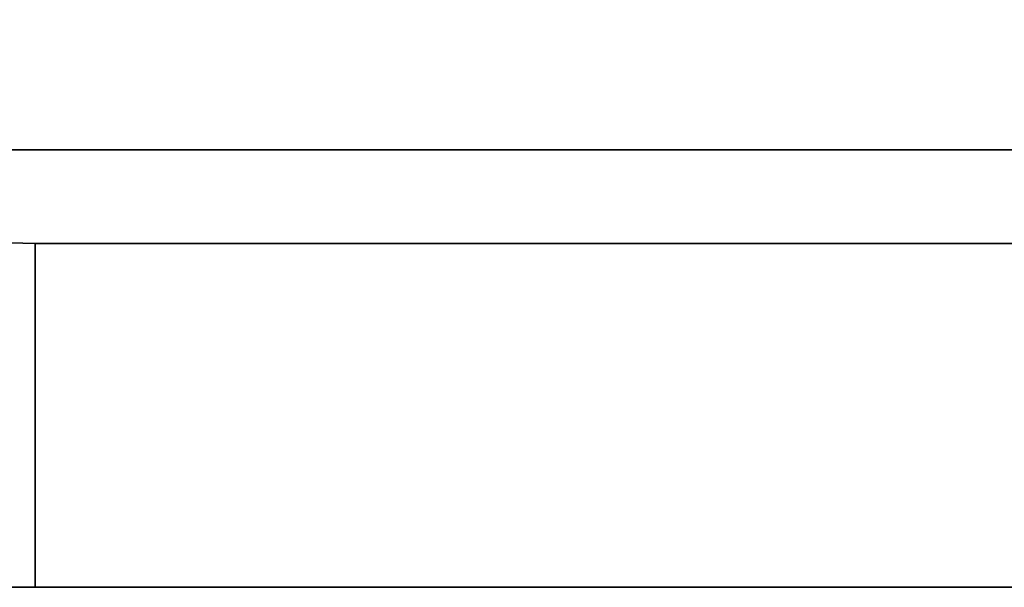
# Model space of a CAD drawing. Extents: x -272 to 272, y -165 to 165.
# Tile 160 of 256: x -107 to -78, y -165 to -148. Entities that reach past the tile are written whole.
import ezdxf

# ---------------------------------------------------------------- set-up
doc = ezdxf.new("R2010")
doc.units = 0
doc.header["$MEASUREMENT"] = 0
doc.layers.add('1', color=7, linetype='Continuous')

# ---------------------------------------------------------------- blocks, each defined once
blk = doc.blocks.new('UG_SURFACE_0')
at = {"layer": '1', "color": 253, "linetype": 'Continuous'}
for points in [[(-207.273, -152.273, -94.936), (-202.174, -147.174, -124.08), (202.174, -147.174, -124.08), (207.273, -152.273, -94.936)], [(-203.049, -148.049, 20.92), (-207.273, -152.273, -3.224), (207.273, -152.273, -3.224), (203.049, -148.049, 20.92)], [(-220, -165, -3.224), (-106.648, -165, -3.224), (-106.648, -155, -3.224), (-207.273, -152.273, -3.224)], [(220, -165, -94.936), (-220, -165, -94.936), (-207.273, -152.273, -94.936), (207.273, -152.273, -94.936)], [(207.273, -152.273, -3.224), (-207.273, -152.273, -3.224), (-106.648, -155, -3.224), (105.59, -155, -3.224)], [(-106.648, -155, -76.373), (105.59, -155, -76.373), (12.183, -155, -63.292), (-77.539, -155, -63.292)], [(-106.648, -155, -3.224), (-106.648, -155, -76.373), (-77.539, -155, -63.292), (-77.539, -155, -7.1)], [(105.59, -155, -3.224), (-106.648, -155, -3.224), (-77.539, -155, -7.1), (12.183, -155, -7.1)], [(105.59, -165, -76.373), (105.59, -155, -76.373), (-106.648, -155, -76.373), (-106.648, -165, -76.373)], [(-106.648, -165, -76.373), (-106.648, -155, -76.373), (-106.648, -155, -3.224), (-106.648, -165, -3.224)], [(-106.648, -165, -76.373), (-106.648, -165, -3.224), (-220, -165, -3.224), (-220, -165, -94.936)], [(-220, -165, -94.936), (220, -165, -94.936), (105.59, -165, -76.373), (-106.648, -165, -76.373)]]:
    blk.add_3dface(points, dxfattribs=at)

msp = doc.modelspace()

# ---------------------------------------------------------------- linework, layer by layer
at = {"layer": '1', "color": 43, "linetype": 'Continuous'}
for p, q in [((207.273, -152.273, -94.936), (-207.273, -152.273, -94.936)), ((207.273, -152.273, -3.224), (-207.273, -152.273, -3.224)), ((105.59, -155, -3.224), (-106.648, -155, -3.224)), ((-106.648, -155, -76.373), (105.59, -155, -76.373)), ((-106.648, -155, -76.373), (-106.648, -165, -76.373)), ((-106.648, -165, -3.224), (-106.648, -155, -3.224)), ((-106.648, -155, -3.224), (-106.648, -155, -76.373)), ((-106.648, -165, -3.224), (-220, -165, -3.224)), ((-220, -165, -94.936), (220, -165, -94.936)), ((-106.648, -165, -3.224), (-106.648, -165, -76.373)), ((-106.648, -165, -76.373), (105.59, -165, -76.373))]:
    msp.add_line(p, q, dxfattribs=at)

# ---------------------------------------------------------------- block references
msp.add_blockref('UG_SURFACE_0', (0, 0))
msp.add_blockref('UG_SURFACE_0', (0, 0))
msp.add_blockref('UG_SURFACE_0', (0, 0))
msp.add_blockref('UG_SURFACE_0', (0, 0))
msp.add_blockref('UG_SURFACE_0', (0, 0))
msp.add_blockref('UG_SURFACE_0', (0, 0))
msp.add_blockref('UG_SURFACE_0', (0, 0))
msp.add_blockref('UG_SURFACE_0', (0, 0))
msp.add_blockref('UG_SURFACE_0', (0, 0))
msp.add_blockref('UG_SURFACE_0', (0, 0))
msp.add_blockref('UG_SURFACE_0', (0, 0))
msp.add_blockref('UG_SURFACE_0', (0, 0))
msp.add_blockref('UG_SURFACE_0', (0, 0))
msp.add_blockref('UG_SURFACE_0', (0, 0))
msp.add_blockref('UG_SURFACE_0', (0, 0))
msp.add_blockref('UG_SURFACE_0', (0, 0))
msp.add_blockref('UG_SURFACE_0', (0, 0))
msp.add_blockref('UG_SURFACE_0', (0, 0))
msp.add_blockref('UG_SURFACE_0', (0, 0))
msp.add_blockref('UG_SURFACE_0', (0, 0))
msp.add_blockref('UG_SURFACE_0', (0, 0))
msp.add_blockref('UG_SURFACE_0', (0, 0))
msp.add_blockref('UG_SURFACE_0', (0, 0))
msp.add_blockref('UG_SURFACE_0', (0, 0))
msp.add_blockref('UG_SURFACE_0', (0, 0))
msp.add_blockref('UG_SURFACE_0', (0, 0))
msp.add_blockref('UG_SURFACE_0', (0, 0))
msp.add_blockref('UG_SURFACE_0', (0, 0))
msp.add_blockref('UG_SURFACE_0', (0, 0))
msp.add_blockref('UG_SURFACE_0', (0, 0))
msp.add_blockref('UG_SURFACE_0', (0, 0))
msp.add_blockref('UG_SURFACE_0', (0, 0))
msp.add_blockref('UG_SURFACE_0', (0, 0))
msp.add_blockref('UG_SURFACE_0', (0, 0))
msp.add_blockref('UG_SURFACE_0', (0, 0))
msp.add_blockref('UG_SURFACE_0', (0, 0))
msp.add_blockref('UG_SURFACE_0', (0, 0))
msp.add_blockref('UG_SURFACE_0', (0, 0))
msp.add_blockref('UG_SURFACE_0', (0, 0))
msp.add_blockref('UG_SURFACE_0', (0, 0))
msp.add_blockref('UG_SURFACE_0', (0, 0))
msp.add_blockref('UG_SURFACE_0', (0, 0))
msp.add_blockref('UG_SURFACE_0', (0, 0))
msp.add_blockref('UG_SURFACE_0', (0, 0))
msp.add_blockref('UG_SURFACE_0', (0, 0))
msp.add_blockref('UG_SURFACE_0', (0, 0))
msp.add_blockref('UG_SURFACE_0', (0, 0))
msp.add_blockref('UG_SURFACE_0', (0, 0))
msp.add_blockref('UG_SURFACE_0', (0, 0))
msp.add_blockref('UG_SURFACE_0', (0, 0))
msp.add_blockref('UG_SURFACE_0', (0, 0))
msp.add_blockref('UG_SURFACE_0', (0, 0))
msp.add_blockref('UG_SURFACE_0', (0, 0))
msp.add_blockref('UG_SURFACE_0', (0, 0))
msp.add_blockref('UG_SURFACE_0', (0, 0))
msp.add_blockref('UG_SURFACE_0', (0, 0))
msp.add_blockref('UG_SURFACE_0', (0, 0))
msp.add_blockref('UG_SURFACE_0', (0, 0))
msp.add_blockref('UG_SURFACE_0', (0, 0))
msp.add_blockref('UG_SURFACE_0', (0, 0))
msp.add_blockref('UG_SURFACE_0', (0, 0))
msp.add_blockref('UG_SURFACE_0', (0, 0))
msp.add_blockref('UG_SURFACE_0', (0, 0))
msp.add_blockref('UG_SURFACE_0', (0, 0))
msp.add_blockref('UG_SURFACE_0', (0, 0))
msp.add_blockref('UG_SURFACE_0', (0, 0))
msp.add_blockref('UG_SURFACE_0', (0, 0))
msp.add_blockref('UG_SURFACE_0', (0, 0))
msp.add_blockref('UG_SURFACE_0', (0, 0))
msp.add_blockref('UG_SURFACE_0', (0, 0))
msp.add_blockref('UG_SURFACE_0', (0, 0))
msp.add_blockref('UG_SURFACE_0', (0, 0))
msp.add_blockref('UG_SURFACE_0', (0, 0))
msp.add_blockref('UG_SURFACE_0', (0, 0))
msp.add_blockref('UG_SURFACE_0', (0, 0))
msp.add_blockref('UG_SURFACE_0', (0, 0))
msp.add_blockref('UG_SURFACE_0', (0, 0))
msp.add_blockref('UG_SURFACE_0', (0, 0))
msp.add_blockref('UG_SURFACE_0', (0, 0))
msp.add_blockref('UG_SURFACE_0', (0, 0))
msp.add_blockref('UG_SURFACE_0', (0, 0))
msp.add_blockref('UG_SURFACE_0', (0, 0))
msp.add_blockref('UG_SURFACE_0', (0, 0))
msp.add_blockref('UG_SURFACE_0', (0, 0))
msp.add_blockref('UG_SURFACE_0', (0, 0))
msp.add_blockref('UG_SURFACE_0', (0, 0))
msp.add_blockref('UG_SURFACE_0', (0, 0))
msp.add_blockref('UG_SURFACE_0', (0, 0))
msp.add_blockref('UG_SURFACE_0', (0, 0))
msp.add_blockref('UG_SURFACE_0', (0, 0))
msp.add_blockref('UG_SURFACE_0', (0, 0))
msp.add_blockref('UG_SURFACE_0', (0, 0))
msp.add_blockref('UG_SURFACE_0', (0, 0))
msp.add_blockref('UG_SURFACE_0', (0, 0))
msp.add_blockref('UG_SURFACE_0', (0, 0))
msp.add_blockref('UG_SURFACE_0', (0, 0))
msp.add_blockref('UG_SURFACE_0', (0, 0))
msp.add_blockref('UG_SURFACE_0', (0, 0))
msp.add_blockref('UG_SURFACE_0', (0, 0))

doc.saveas('drawing.dxf')
